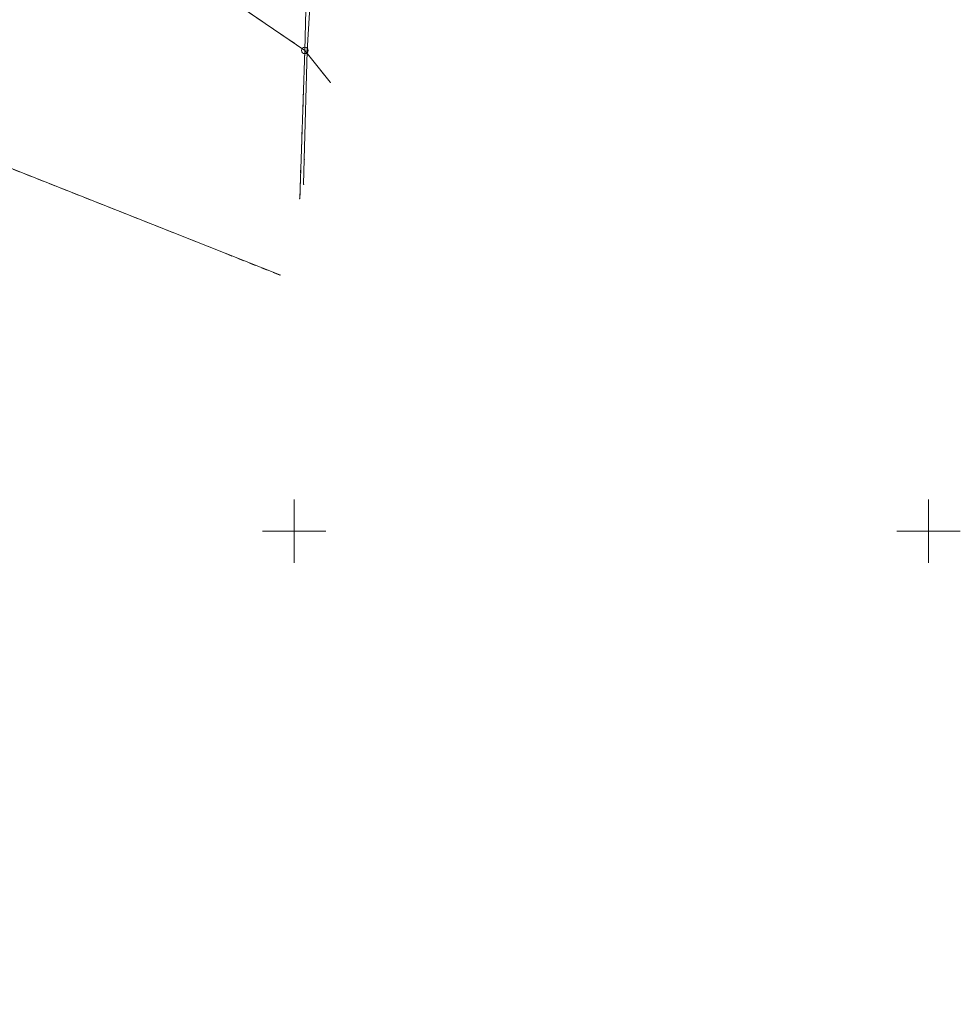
# Model space of a CAD drawing. Extents: x 6456700 to 6518119, y 5963420 to 5980059.
# Tile 16 of 256: x 6511647 to 6511721, y 5963862 to 5963939. Entities that reach past the tile are written whole.
import ezdxf

# ---------------------------------------------------------------- set-up
doc = ezdxf.new("R2010")
doc.units = 0
doc.header["$MEASUREMENT"] = 0
doc.linetypes.add('L_0_03', pattern=[1, 0.5, -0.5])
doc.layers.get('0').update_dxf_attribs({"color": 2, "linetype": 'CONTINUOUS', "lineweight": 5})
for name, color, linetype, lineweight in [('18mm Kreska ciągła', 7, 'CONTINUOUS', 18), ('202_punkt_graniczny', 7, 'CONTINUOUS', 18), ('218_kontur_uzytku_gruntowego', 96, 'L_0_03', 18), ('219_dzialka_ewidencyjna', 7, 'CONTINUOUS', 18), ('przewod_elektroenergetyczny_podziemny', 7, 'CONTINUOUS', 18), ('siatka_krzyrzy', 7, 'CONTINUOUS', 18)]:
    doc.layers.add(name, color=color, linetype=linetype, lineweight=lineweight)

# ---------------------------------------------------------------- blocks, each defined once
blk = doc.blocks.new('mdcp_nowa')
for p in [(6494402.837, 5980385.399), (6494400.738, 5980377.357), (6494400.443, 5980376.227), (6494398.87, 5980370.204)]:
    blk.add_point(p)
at = {"layer": '202_punkt_graniczny', "color": 7, "linetype": 'Continuous', "lineweight": 18}
blk.add_circle((6494400.84, 5980387.91), 0.25, dxfattribs=at)
at = {"layer": '202_punkt_graniczny'}
blk.add_point((6494400.84, 5980387.91), dxfattribs=at)
at = {"layer": '218_kontur_uzytku_gruntowego', "lineweight": 18, "flags": 128}
for points in [[(6494400.84, 5980387.91), (6494365.19, 5980412.19)], [(6494400.84, 5980387.91), (6494401.05, 5980396.46)], [(6494400.443, 5980376.227), (6494400.84, 5980387.91)], [(6494400.84, 5980387.91), (6494402.837, 5980385.399)], [(6494376.03, 5980379.25), (6494398.87, 5980370.204)]]:
    blk.add_lwpolyline(points, dxfattribs=at)
at = {"layer": '218_kontur_uzytku_gruntowego'}
blk.add_point((6494400.84, 5980387.91), dxfattribs=at)
blk.add_point((6494400.84, 5980387.91), dxfattribs=at)
blk.add_point((6494400.84, 5980387.91), dxfattribs=at)
blk.add_point((6494400.84, 5980387.91), dxfattribs=at)
blk.add_point((6494400.84, 5980387.91), dxfattribs=at)
blk.add_point((6494400.84, 5980387.91), dxfattribs=at)
at = {"layer": '219_dzialka_ewidencyjna', "color": 3, "linetype": 'Continuous', "lineweight": 18, "flags": 128}
for points in [[(6494365.19, 5980412.19), (6494400.84, 5980387.91)], [(6494401.05, 5980396.46), (6494400.84, 5980387.91)], [(6494400.443, 5980376.227), (6494400.84, 5980387.91)], [(6494402.837, 5980385.399), (6494400.84, 5980387.91)], [(6494398.87, 5980370.204), (6494376.03, 5980379.25)]]:
    blk.add_lwpolyline(points, dxfattribs=at)
at = {"layer": '219_dzialka_ewidencyjna', "color": 3}
blk.add_point((6494400.84, 5980387.91), dxfattribs=at)
blk.add_point((6494400.84, 5980387.91), dxfattribs=at)
blk.add_point((6494400.84, 5980387.91), dxfattribs=at)
blk.add_point((6494400.84, 5980387.91), dxfattribs=at)
at = {"layer": 'przewod_elektroenergetyczny_podziemny', "color": 1, "linetype": 'Continuous', "lineweight": 18, "flags": 128}
blk.add_lwpolyline([(6494367.5, 5980422.96), (6494371.73, 5980418.14), (6494379.8, 5980423.78), (6494388.87, 5980430.73), (6494397.01, 5980436.72), (6494399.93, 5980435.57), (6494400.9, 5980434.8), (6494401.55, 5980434.55), (6494402.22, 5980433.85), (6494402.46, 5980432.87), (6494402.06, 5980424.74), (6494402.09, 5980424.57), (6494402.04, 5980422.44), (6494401.99, 5980417.93), (6494402.18, 5980411.6), (6494401.62, 5980403.89), (6494401.34, 5980393.09), (6494401.02, 5980387.89), (6494400.8, 5980379.31), (6494400.738, 5980377.357)], dxfattribs=at)
at = {"layer": 'przewod_elektroenergetyczny_podziemny'}
for p in [(6494401.02, 5980387.89), (6494400.8, 5980379.31)]:
    blk.add_point(p, dxfattribs=at)
at = {"layer": 'siatka_krzyrzy', "linetype": 'Continuous', "lineweight": 18, "flags": 128}
for points in [[(6494400, 5980347.5), (6494400, 5980352.5)], [(6494450, 5980347.5), (6494450, 5980352.5)], [(6494397.5, 5980350), (6494402.5, 5980350)], [(6494447.5, 5980350), (6494452.5, 5980350)]]:
    blk.add_lwpolyline(points, dxfattribs=at)

msp = doc.modelspace()

# ---------------------------------------------------------------- block references
at = {"linetype": 'ByBlock'}
msp.add_blockref('mdcp_nowa', (17268.786, -16450.998), dxfattribs=at)

# ---------------------------------------------------------------- next in the draw order: hatches: boundary and pattern name
at = {"layer": '18mm Kreska ciągła'}
h = msp.add_hatch(dxfattribs=at)
h.set_pattern_fill('ANSI37', color=252, scale=4)
h.set_pattern_definition([(45, (6511584.6482, 5963836.2328), (-0.3535534, 0.3535534), []), (135, (6511584.6482, 5963836.2328), (-0.3535534, -0.3535534), [])])
h.paths.add_polyline_path([(6511584.648, 5963839.097), (6511587.535, 5963843.228, 0.069403), (6511591.8, 5963851.597), (6511600.266, 5963876.098, 0.012898), (6511608.043, 5963900.635), (6511625.076, 5963959.619, -0.015188), (6511629.749, 5963974.13), (6511647.149, 5964023.028, -0.031483), (6511654.631, 5964040.489), (6511666.152, 5964063.296, -0.087781), (6511671.583, 5964070.546), (6511672.656, 5964071.552, 0.15074), (6511676.748, 5964078.72), (6511683.845, 5964110.525), (6511685.647, 5964109.419), (6511687.266, 5964102.897), (6511681.628, 5964077.631, -0.15074), (6511676.075, 5964067.903), (6511675.001, 5964066.898, 0.087781), (6511670.614, 5964061.041), (6511659.094, 5964038.235, 0.031483), (6511651.86, 5964021.352), (6511634.459, 5963972.454, 0.015188), (6511629.88, 5963958.231), (6511612.847, 5963899.248, -0.012898), (6511604.992, 5963874.465), (6511596.526, 5963849.964, -0.069403), (6511591.634, 5963840.364), (6511588.747, 5963836.233)])

doc.saveas('drawing.dxf')
